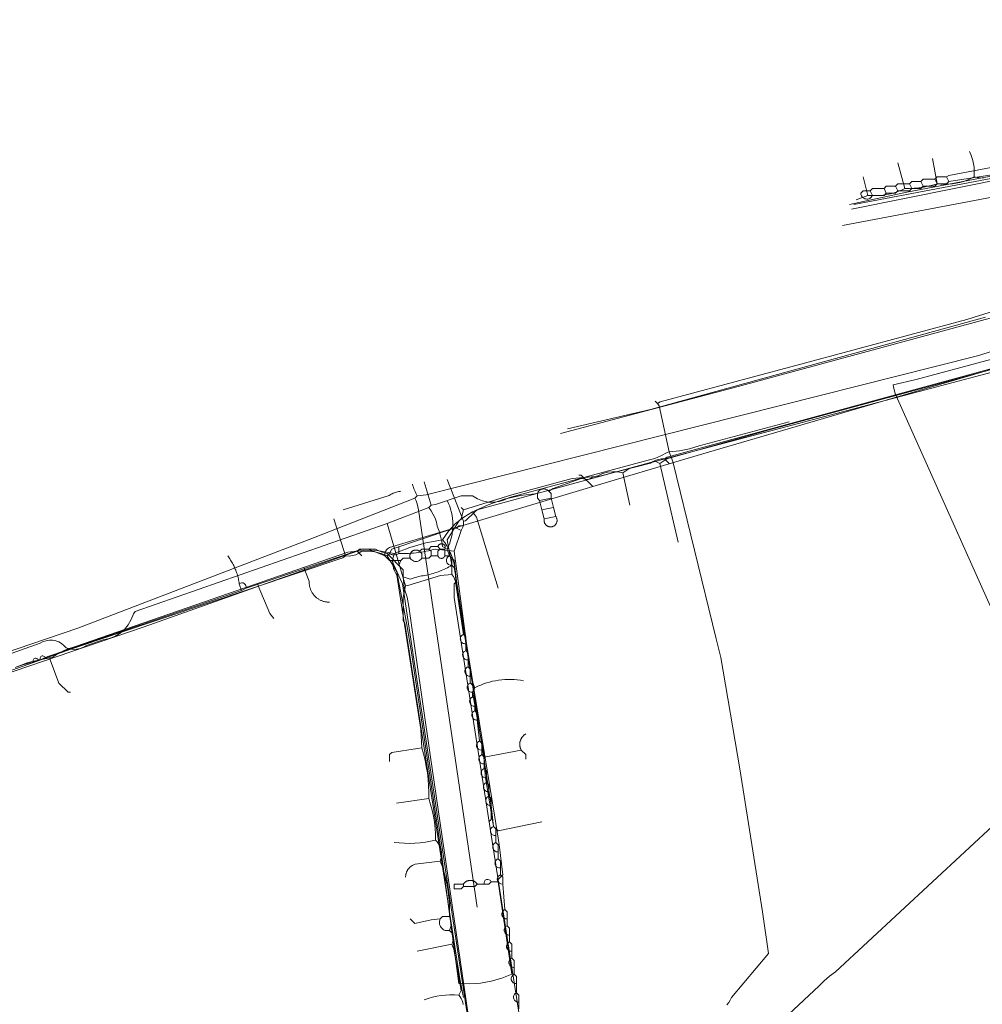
# Model space of a CAD drawing. Header units: inches. Extents: x 158416 to 160804, y 432611 to 437652.
# Tile 150 of 193: x 158845 to 158984, y 436529 to 436671. Entities that reach past the tile are written whole.
import ezdxf

# ---------------------------------------------------------------- set-up
doc = ezdxf.new("R2010")
doc.units = ezdxf.units.IN
doc.header["$MEASUREMENT"] = 0
doc.linetypes.add('COPIER_315', pattern=[0])
doc.linetypes.add('DASHDOT', pattern=[0])
for name, color, linetype in [('4.1-RIOOL-BESTAAND', 251, 'Continuous'), ('4.2-K&L-LAAGSPANNING', 10, 'Continuous'), ('4.2-K&L-LAGEDRUK GAS', 42, 'Continuous'), ('4.2-K&L-SIGNAAL KPN', 94, 'Continuous'), ('4.2-K&L-SIGNAAL UPC', 222, 'Continuous'), ('4.2-K&L-WATERLEIDING', 150, 'Continuous')]:
    doc.layers.add(name, color=color, linetype=linetype)

msp = doc.modelspace()

# ---------------------------------------------------------------- linework, layer by layer
at = {"layer": '4.1-RIOOL-BESTAAND', "color": 2, "linetype": 'COPIER_315', "lineweight": 0, "ltscale": 5}
for points in [[(158963.67, 436641, 0), (158992.64, 436646.46, 0), (159014, 436650.67, 0), (159016, 436650.67, 0), (159037.97, 436645.22, 0), (159038.34, 436645.08, 0), (159038.68, 436644.9, 0), (159039, 436644.67, 0)], [(158835.7, 436576.9, 0), (158853.37, 436582.9, 0), (158887.37, 436595.93, 0), (158902, 436601.67, 0), (158902.33, 436602, 0), (158903.64, 436602.13, 0), (158982.97, 436622.12, 0), (158983.36, 436622.22, 0), (158988.97, 436624.07, 0)], [(158911, 436542.67, 0), (158902.53, 436599.98, 0), (158902.45, 436600.42, 0), (158902.33, 436600.85, 0), (158902.18, 436601.26, 0), (158902, 436601.67, 0)]]:
    msp.add_polyline3d(points, dxfattribs=at)
msp.add_arc((158907.3, 436604.95), 5.77, 192.8583, 210.7445, dxfattribs=at)
at = {"layer": '4.2-K&L-LAAGSPANNING', "linetype": 'DASHDOT', "lineweight": 0, "ltscale": 2}
msp.add_line((158899.67, 436592), (158900, 436592.67), dxfattribs=at)
for points in [[(158965, 436643.33, 0), (158995.31, 436649.47, 0)], [(158989.7, 436621.57, 0), (158944.03, 436608.22, 0), (158927.67, 436603.33, 0), (158898.36, 436594.55, 0), (158898.19, 436594.47, 0), (158898.04, 436594.36, 0), (158897.91, 436594.22, 0), (158897.8, 436594.07, 0), (158897.72, 436593.89, 0), (158897.67, 436593.71, 0), (158897.65, 436593.52, 0), (158897.67, 436593.33, 0)], [(158927.67, 436603.33, 0), (158926, 436605, 0), (158925.67, 436605, 0)], [(158901.33, 436593, 0), (158901.31, 436593.06, 0), (158901.3, 436593.11, 0), (158901.29, 436593.17, 0), (158901.28, 436593.23, 0), (158901.27, 436593.29, 0), (158901.27, 436593.35, 0), (158901.28, 436593.41, 0), (158901.29, 436593.47, 0), (158901.3, 436593.52, 0), (158901.32, 436593.58, 0), (158901.34, 436593.64, 0), (158901.36, 436593.69, 0), (158901.39, 436593.74, 0), (158901.42, 436593.79, 0), (158901.45, 436593.84, 0), (158901.49, 436593.89, 0), (158901.53, 436593.93, 0), (158901.57, 436593.97, 0), (158901.62, 436594.01, 0), (158901.67, 436594.04, 0), (158901.72, 436594.07, 0), (158901.77, 436594.1, 0), (158901.83, 436594.12, 0), (158901.88, 436594.14, 0), (158901.94, 436594.16, 0), (158902, 436594.17, 0), (158902.06, 436594.18, 0), (158902.11, 436594.18, 0), (158902.17, 436594.18, 0), (158902.23, 436594.17, 0), (158902.29, 436594.17, 0), (158902.35, 436594.15, 0), (158902.41, 436594.14, 0), (158902.46, 436594.12, 0), (158902.52, 436594.09, 0), (158902.57, 436594.07, 0), (158902.62, 436594.03, 0), (158902.67, 436594, 0), (158903, 436594.33, 0), (158904, 436594.33, 0), (158904.33, 436594.67, 0), (158905.33, 436594.67, 0), (158905.34, 436594.71, 0), (158905.36, 436594.75, 0), (158905.38, 436594.8, 0), (158905.4, 436594.84, 0), (158905.43, 436594.87, 0), (158905.46, 436594.91, 0), (158905.49, 436594.94, 0), (158905.52, 436594.97, 0), (158905.56, 436595, 0), (158905.6, 436595.02, 0), (158905.64, 436595.04, 0), (158905.68, 436595.06, 0), (158905.73, 436595.07, 0), (158905.77, 436595.08, 0), (158905.82, 436595.08, 0), (158905.86, 436595.09, 0), (158905.91, 436595.08, 0), (158905.95, 436595.08, 0), (158906, 436595.07, 0), (158906.04, 436595.05, 0), (158906.08, 436595.03, 0), (158906.12, 436595.01, 0), (158906.16, 436594.99, 0), (158906.2, 436594.96, 0), (158906.23, 436594.93, 0), (158906.26, 436594.89, 0), (158906.29, 436594.86, 0), (158906.31, 436594.82, 0), (158906.33, 436594.78, 0), (158906.35, 436594.73, 0), (158906.36, 436594.69, 0), (158906.37, 436594.65, 0), (158906.38, 436594.6, 0), (158906.38, 436594.55, 0), (158906.38, 436594.51, 0), (158906.37, 436594.46, 0), (158906.36, 436594.42, 0), (158906.35, 436594.38, 0), (158906.33, 436594.33, 0)], [(158920.53, 436504.98, 0), (158907.67, 436587.33, 0), (158907.67, 436589.33, 0), (158908, 436589.67, 0), (158907.67, 436592.67, 0), (158907, 436593.33, 0), (158906.33, 436593.33, 0), (158906.33, 436594.33, 0), (158905.67, 436594.33, 0), (158905.33, 436594.67, 0)], [(158844.5, 436577.28, 0), (158845.32, 436577.57, 0), (158846.15, 436577.81, 0), (158847, 436578, 0), (158847.67, 436578.33, 0), (158848, 436578.33, 0), (158848.67, 436578.67, 0), (158849.37, 436578.93, 0), (158876.7, 436588.27, 0), (158877, 436588.33, 0), (158877.67, 436588.67, 0), (158880.97, 436589.77, 0), (158894.33, 436594.33, 0), (158895.33, 436594.33, 0), (158897.67, 436593.33, 0), (158898.33, 436592.67, 0), (158900, 436592.67, 0), (158900.33, 436593, 0), (158901.33, 436593, 0), (158901.43, 436592.87, 0), (158901.55, 436592.75, 0), (158901.69, 436592.65, 0), (158901.84, 436592.58, 0), (158902, 436592.54, 0), (158902.17, 436592.53, 0), (158902.33, 436592.54, 0), (158902.49, 436592.58, 0), (158902.65, 436592.65, 0), (158902.78, 436592.75, 0), (158902.9, 436592.87, 0), (158903, 436593, 0), (158904, 436593, 0), (158904.33, 436593.33, 0), (158905.33, 436593.33, 0), (158905.37, 436593.25, 0), (158905.42, 436593.18, 0), (158905.47, 436593.11, 0), (158905.54, 436593.06, 0), (158905.62, 436593.02, 0), (158905.7, 436592.99, 0), (158905.79, 436592.97, 0), (158905.88, 436592.97, 0), (158905.96, 436592.99, 0), (158906.05, 436593.02, 0), (158906.12, 436593.06, 0), (158906.19, 436593.11, 0), (158906.25, 436593.18, 0), (158906.3, 436593.25, 0), (158906.33, 436593.33, 0)], [(158877, 436588.33, 0), (158876.67, 436589.33, 0), (158876.64, 436589.51, 0), (158876.61, 436589.69, 0), (158876.58, 436589.87, 0), (158876.54, 436590.05, 0), (158876.5, 436590.23, 0), (158876.45, 436590.41, 0), (158876.4, 436590.58, 0), (158876.35, 436590.76, 0), (158876.29, 436590.93, 0), (158876.23, 436591.1, 0), (158876.17, 436591.27, 0), (158876.1, 436591.44, 0), (158876.03, 436591.61, 0), (158875.95, 436591.78, 0), (158875.87, 436591.94, 0), (158875.79, 436592.1, 0), (158875.7, 436592.27, 0), (158875.61, 436592.42, 0), (158875.52, 436592.58, 0), (158875.42, 436592.74, 0), (158875.32, 436592.89, 0), (158875.22, 436593.04, 0), (158875.11, 436593.19, 0), (158875, 436593.33, 0)], [(158903, 436593, 0), (158903, 436593.67, 0), (158902.67, 436594, 0)], [(158904.33, 436593.33, 0), (158904.33, 436594, 0), (158904, 436594.33, 0)], [(158905.33, 436593.33, 0), (158905.33, 436594, 0), (158905.67, 436594.33, 0)], [(158877.33, 436481.67, 0), (158877.67, 436482, 0), (158877.88, 436481.87, 0), (158878.11, 436481.78, 0), (158878.36, 436481.73, 0), (158878.6, 436481.72, 0), (158878.85, 436481.75, 0), (158879.09, 436481.82, 0), (158879.31, 436481.92, 0), (158879.52, 436482.06, 0), (158879.7, 436482.23, 0), (158885.63, 436484.43, 0), (158911, 436494, 0), (158913.67, 436498.67, 0), (158913.14, 436502.69, 0), (158912.14, 436510.02, 0), (158900.2, 436589.31, 0), (158898.67, 436592.67, 0)]]:
    msp.add_polyline3d(points, dxfattribs=at)
for centre, radius, start, end in [((158877.04, 436588.81), 0.645, 347.5648, 125.0583), ((158848.31, 436578.54), 0.375, 20.181, 212.9617), ((158847.31, 436578.2), 0.375, 20.1124, 213.0051)]:
    msp.add_arc(centre, radius, start, end, dxfattribs=at)
at = {"layer": '4.2-K&L-LAGEDRUK GAS', "linetype": 'Continuous', "lineweight": 0, "ltscale": 15}
for p, q in [((158938.67, 436606.67), (158938, 436607.33)), ((158894.33, 436593.33), (158893.67, 436594))]:
    msp.add_line(p, q, dxfattribs=at)
for points in [[(158965.33, 436644, 0), (159000.33, 436650.67, 0)], [(158924, 436611.67, 0), (158935.97, 436614.46, 0), (158984.3, 436627.77, 0)], [(158909, 436600, 0), (158915.97, 436602.12, 0), (158924.68, 436604.51, 0), (158928.65, 436604.82, 0), (158935.97, 436606.73, 0), (158936.37, 436606.93, 0), (158936.75, 436607.12, 0), (158937.16, 436607.25, 0), (158937.57, 436607.32, 0), (158938, 436607.33, 0), (158938.37, 436607.57, 0), (158990.69, 436621.87, 0), (158991.97, 436622.13, 0), (158992.75, 436622.33, 0), (158993.52, 436622.58, 0), (158994.27, 436622.87, 0), (158995, 436623.21, 0), (158995.7, 436623.6, 0), (158996, 436623.67, 0)], [(158912.67, 436555, 0), (158913, 436555.33, 0), (158913, 436557.33, 0), (158907.86, 436590.65, 0), (158907.67, 436591.67, 0), (158907.33, 436592, 0), (158906.67, 436595.67, 0), (158908.33, 436598.33, 0), (158908.67, 436598.67, 0), (158909, 436600, 0), (158908.67, 436600.33, 0)], [(158910.86, 436519.32, 0), (158904.21, 436564.64, 0), (158901.14, 436586.02, 0), (158900.9, 436587.38, 0), (158900.47, 436588.69, 0), (158900.33, 436590.33, 0), (158900.33, 436591.33, 0), (158898, 436593.67, 0), (158897.14, 436593.93, 0), (158896.33, 436594.33, 0), (158894, 436594.33, 0), (158893.67, 436594, 0), (158862.97, 436583.1, 0), (158831.63, 436572.43, 0)], [(158900.33, 436590.33, 0), (158901.33, 436590, 0), (158902.03, 436590.22, 0), (158902.97, 436590.45, 0), (158903.21, 436590.48, 0), (158903.46, 436590.52, 0), (158903.7, 436590.57, 0), (158903.94, 436590.62, 0), (158904.18, 436590.67, 0), (158904.42, 436590.73, 0), (158904.65, 436590.8, 0), (158904.89, 436590.87, 0), (158905.12, 436590.95, 0), (158905.35, 436591.03, 0), (158905.58, 436591.12, 0), (158905.81, 436591.21, 0), (158906.03, 436591.31, 0), (158906.26, 436591.41, 0), (158906.48, 436591.52, 0), (158906.7, 436591.63, 0), (158906.91, 436591.75, 0), (158907.12, 436591.87, 0), (158907.33, 436592, 0)]]:
    msp.add_polyline3d(points, dxfattribs=at)
at = {"layer": '4.2-K&L-SIGNAAL KPN', "linetype": 'Continuous', "lineweight": 0, "ltscale": 1.75}
for p, q in [((158975.33, 436646.67), (158975, 436647.33)), ((158977.33, 436647), (158977, 436647.67)), ((158979, 436647.33), (158978.67, 436648)), ((158968, 436645.33), (158967.67, 436646)), ((158970, 436645.67), (158969.67, 436646.33)), ((158971.67, 436646), (158971.33, 436646.67)), ((158973.67, 436646.33), (158973.33, 436647)), ((158892, 436593.33), (158890.33, 436598.67)), ((158908.67, 436597), (158908, 436597.33)), ((158899.67, 436593.67), (158899.67, 436594.67))]:
    msp.add_line(p, q, dxfattribs=at)
for points in [[(158909, 436598.33, 0), (158909.3, 436598.4, 0), (158910.67, 436599.67, 0), (158911, 436600, 0), (158927.7, 436604.55, 0), (158932.3, 436605.78, 0), (158989.97, 436621.1, 0), (159009, 436627.67, 0), (159010.31, 436627.79, 0), (159036.3, 436636.77, 0), (159036.7, 436636.93, 0), (159097.63, 436661.07, 0), (159119.33, 436670.33, 0), (159119.67, 436670.67, 0)], [(158923, 436611, 0), (158948.64, 436617.78, 0), (158986.03, 436627.93, 0), (159005.63, 436634.73, 0), (159005.84, 436634.78, 0), (159006.05, 436634.8, 0), (159006.26, 436634.78, 0), (159006.47, 436634.74, 0), (159006.67, 436634.67, 0), (159007, 436635, 0), (159085.3, 436665.1, 0), (159085.67, 436665.25, 0), (159086.01, 436665.44, 0), (159086.33, 436665.67, 0), (159086.59, 436665.68, 0), (159086.85, 436665.73, 0), (159087.09, 436665.83, 0), (159087.31, 436665.96, 0), (159087.5, 436666.13, 0), (159087.67, 436666.33, 0)], [(158988.64, 436648.8, 0), (158979, 436647.33, 0), (158978.67, 436647, 0), (158977.33, 436647, 0), (158977, 436646.67, 0), (158975.33, 436646.67, 0), (158975, 436646.33, 0), (158973.67, 436646.33, 0), (158973.33, 436646, 0), (158971.67, 436646, 0), (158971.33, 436645.67, 0), (158970, 436645.67, 0), (158969.67, 436645.33, 0), (158968, 436645.33, 0), (158967.93, 436645.2, 0), (158967.84, 436645.08, 0), (158967.73, 436644.98, 0), (158967.61, 436644.89, 0), (158967.47, 436644.83, 0), (158967.33, 436644.8, 0), (158967.18, 436644.79, 0), (158967.03, 436644.81, 0), (158966.88, 436644.85, 0), (158966.75, 436644.91, 0), (158966.63, 436645, 0), (158966.53, 436645.11, 0), (158966.44, 436645.24, 0), (158966.38, 436645.37, 0), (158966.34, 436645.52, 0), (158966.33, 436645.67, 0), (158966.67, 436646, 0), (158967.67, 436646, 0), (158968, 436646.33, 0), (158969.67, 436646.33, 0), (158970, 436646.67, 0), (158971.33, 436646.67, 0), (158971.67, 436647, 0), (158973.33, 436647, 0), (158973.67, 436647.33, 0), (158975, 436647.33, 0), (158975.33, 436647.67, 0), (158977, 436647.67, 0), (158977.33, 436648, 0), (158978.67, 436648, 0), (158979.03, 436648.22, 0), (159009.03, 436653.87, 0)], [(158819.7, 436568.23, 0), (158852.37, 436579.9, 0), (158891.63, 436593.07, 0), (158892, 436593.33, 0), (158892.5, 436593.31, 0), (158892.99, 436593.37, 0), (158893.47, 436593.5, 0), (158893.92, 436593.72, 0), (158894.33, 436594, 0), (158895.27, 436594.02, 0), (158896.21, 436593.91, 0), (158897.12, 436593.68, 0), (158898, 436593.33, 0), (158899.4, 436591.03, 0), (158900.8, 436583.69, 0), (158901.47, 436579.69, 0), (158905.81, 436550.69, 0), (158908.33, 436531.67, 0), (158909.91, 436531.61, 0), (158911.48, 436531.72, 0), (158913.03, 436531.99, 0), (158914.54, 436532.42, 0), (158916, 436533, 0), (158914, 436546.33, 0), (158914, 436546.67, 0), (158914.67, 436547.33, 0), (158914.14, 436551.69, 0), (158913.53, 436555.64, 0), (158909.47, 436580.69, 0), (158907.67, 436594, 0), (158908.67, 436597, 0), (158909, 436597.67, 0), (158909, 436598.33, 0), (158906.67, 436604.33, 0)], [(158898, 436593.33, 0), (158898.33, 436593.67, 0), (158898.67, 436594.33, 0), (158907.37, 436597.23, 0), (158908, 436597.33, 0), (158908.33, 436597.67, 0), (158909, 436597.67, 0)], [(158898.33, 436593.67, 0), (158898.41, 436593.62, 0), (158898.5, 436593.58, 0), (158898.59, 436593.54, 0), (158898.68, 436593.52, 0), (158898.77, 436593.49, 0), (158898.86, 436593.48, 0), (158898.95, 436593.47, 0), (158899.05, 436593.47, 0), (158899.14, 436593.48, 0), (158899.23, 436593.49, 0), (158899.32, 436593.52, 0), (158899.41, 436593.54, 0), (158899.5, 436593.58, 0), (158899.59, 436593.62, 0), (158899.67, 436593.67, 0), (158900.03, 436593.66, 0), (158900.39, 436593.67, 0), (158900.75, 436593.68, 0), (158901.1, 436593.69, 0), (158901.46, 436593.72, 0), (158901.82, 436593.75, 0), (158902.18, 436593.79, 0), (158902.54, 436593.83, 0), (158902.89, 436593.88, 0), (158903.25, 436593.94, 0), (158903.6, 436594.01, 0), (158903.95, 436594.08, 0), (158904.3, 436594.16, 0), (158904.65, 436594.24, 0), (158905, 436594.33, 0), (158907.67, 436594, 0)], [(158909, 436545.67, 0), (158908.67, 436545.33, 0), (158907.67, 436545.33, 0), (158907.67, 436546, 0), (158909, 436546, 0), (158909.03, 436546.05, 0), (158909.07, 436546.09, 0), (158909.1, 436546.13, 0), (158909.14, 436546.17, 0), (158909.18, 436546.21, 0), (158909.22, 436546.25, 0), (158909.27, 436546.29, 0), (158909.31, 436546.32, 0), (158909.36, 436546.35, 0), (158909.41, 436546.38, 0), (158909.46, 436546.41, 0), (158909.51, 436546.43, 0), (158909.56, 436546.45, 0), (158909.61, 436546.47, 0), (158909.67, 436546.49, 0), (158909.72, 436546.5, 0), (158909.78, 436546.51, 0), (158909.83, 436546.52, 0), (158909.89, 436546.53, 0), (158909.94, 436546.53, 0), (158910, 436546.54, 0), (158910.06, 436546.53, 0), (158910.11, 436546.53, 0), (158910.17, 436546.52, 0), (158910.22, 436546.51, 0), (158910.28, 436546.5, 0), (158910.33, 436546.49, 0), (158910.39, 436546.47, 0), (158910.44, 436546.45, 0), (158910.49, 436546.43, 0), (158910.54, 436546.41, 0), (158910.59, 436546.38, 0), (158910.64, 436546.35, 0), (158910.69, 436546.32, 0), (158910.73, 436546.29, 0), (158910.78, 436546.25, 0), (158910.82, 436546.21, 0), (158910.86, 436546.17, 0), (158910.9, 436546.13, 0), (158910.93, 436546.09, 0), (158910.97, 436546.05, 0), (158911, 436546, 0)], [(158909, 436546, 0), (158909, 436545.67, 0), (158910.67, 436545.67, 0), (158911, 436546, 0), (158912, 436546, 0), (158912.67, 436546, 0), (158913, 436546.33, 0), (158914, 436546.33, 0)]]:
    msp.add_polyline3d(points, dxfattribs=at)
msp.add_arc((158912.5, 436546.16), 0.527, 18.9572, 197.898, dxfattribs=at)
at = {"layer": '4.2-K&L-SIGNAAL UPC', "linetype": 'Continuous', "lineweight": 0, "ltscale": 1.75}
for p, q in [((158972.67, 436646.33), (158971.67, 436650)), ((158977.33, 436647), (158976.67, 436650.67)), ((158967.33, 436645.33), (158966.67, 436648)), ((158940, 436595.33), (158937.33, 436606.67)), ((158933, 436600.67), (158932, 436605.33)), ((158920, 436601.33), (158921.67, 436601.67)), ((158920.33, 436600), (158922, 436600.33)), ((158920.67, 436598.67), (158922.33, 436599)), ((158912, 436564.33), (158917.33, 436565.33)), ((158899.33, 436557.67), (158904, 436558.33)), ((158902.33, 436536.33), (158907.33, 436537.33))]:
    msp.add_line(p, q, dxfattribs=at)
for points in [[(158965.67, 436644.67, 0), (158967.33, 436645.33, 0), (158967.88, 436645.29, 0), (158968.43, 436645.29, 0), (158968.98, 436645.31, 0), (158969.53, 436645.37, 0), (158970.07, 436645.45, 0), (158970.61, 436645.57, 0), (158971.14, 436645.71, 0), (158971.66, 436645.89, 0), (158972.17, 436646.1, 0), (158972.67, 436646.33, 0), (158973.34, 436646.34, 0), (158974.02, 436646.37, 0), (158974.69, 436646.43, 0), (158975.36, 436646.53, 0), (158976.03, 436646.66, 0), (158976.68, 436646.81, 0), (158977.33, 436647, 0), (158977.88, 436646.95, 0), (158978.43, 436646.93, 0), (158978.98, 436646.95, 0), (158979.53, 436647, 0), (158980.08, 436647.08, 0), (158980.62, 436647.2, 0), (158981.15, 436647.35, 0), (158981.67, 436647.54, 0), (158982.17, 436647.75, 0), (158982.67, 436648, 0), (158983.1, 436647.91, 0), (158983.53, 436647.85, 0), (158983.97, 436647.83, 0)], [(158844.37, 436577.23, 0), (158846.08, 436577.89, 0), (158847.86, 436578.37, 0), (158849.67, 436578.67, 0), (158850.71, 436579.35, 0), (158851.84, 436579.89, 0), (158853.03, 436580.27, 0), (158892.35, 436593.85, 0), (158894.57, 436594.13, 0), (158896.8, 436594.07, 0), (158899, 436593.67, 0), (158901.26, 436594.56, 0), (158903.6, 436595.23, 0), (158906, 436595.67, 0), (158906.85, 436596.9, 0), (158907.87, 436597.99, 0), (158909.04, 436598.92, 0), (158910.33, 436599.67, 0), (158912.55, 436600.7, 0), (158914.86, 436601.5, 0), (158917.24, 436602.04, 0), (158919.67, 436602.33, 0), (158919.74, 436602.49, 0), (158919.83, 436602.63, 0), (158919.95, 436602.75, 0), (158920.09, 436602.85, 0), (158920.24, 436602.92, 0), (158920.41, 436602.97, 0), (158920.57, 436602.99, 0), (158920.74, 436602.98, 0), (158920.91, 436602.94, 0), (158921.07, 436602.87, 0), (158921.21, 436602.78, 0), (158921.33, 436602.67, 0), (158921.97, 436603.07, 0), (158926, 436604.5, 0), (158927, 436604.33, 0), (158927.66, 436604.67, 0), (158928.37, 436604.9, 0), (158929.05, 436605.2, 0), (158929.77, 436605.39, 0), (158930.52, 436605.48, 0), (158931.26, 436605.46, 0), (158932, 436605.33, 0), (158933, 436606, 0), (158936.67, 436607, 0), (158937.33, 436606.67, 0), (158938.33, 436607.33, 0), (158951.63, 436611.1, 0), (158952.97, 436611.45, 0), (158991.37, 436621.9, 0)], [(158891.67, 436600, 0), (158898.3, 436602.07, 0), (158898.44, 436602.15, 0), (158898.59, 436602.23, 0), (158898.74, 436602.3, 0), (158898.89, 436602.37, 0), (158899.04, 436602.43, 0), (158899.2, 436602.48, 0), (158899.35, 436602.53, 0), (158899.51, 436602.57, 0), (158899.67, 436602.61, 0), (158899.84, 436602.64, 0), (158900, 436602.67, 0)], [(158919.67, 436602.33, 0), (158919.67, 436601.67, 0), (158920, 436601.33, 0), (158920.33, 436600, 0), (158920.67, 436598.67, 0), (158920.65, 436598.61, 0), (158920.65, 436598.55, 0), (158920.64, 436598.48, 0), (158920.64, 436598.42, 0), (158920.65, 436598.36, 0), (158920.65, 436598.3, 0), (158920.67, 436598.24, 0), (158920.68, 436598.18, 0), (158920.7, 436598.12, 0), (158920.72, 436598.07, 0), (158920.75, 436598.01, 0), (158920.78, 436597.96, 0), (158920.82, 436597.91, 0), (158920.85, 436597.86, 0), (158920.89, 436597.81, 0), (158920.94, 436597.77, 0), (158920.98, 436597.73, 0), (158921.03, 436597.69, 0), (158921.08, 436597.66, 0), (158921.14, 436597.63, 0), (158921.19, 436597.6, 0), (158921.25, 436597.58, 0), (158921.31, 436597.56, 0), (158921.36, 436597.54, 0), (158921.42, 436597.53, 0), (158921.49, 436597.52, 0), (158921.55, 436597.52, 0), (158921.61, 436597.52, 0), (158921.67, 436597.52, 0), (158921.73, 436597.53, 0), (158921.79, 436597.54, 0), (158921.85, 436597.56, 0), (158921.91, 436597.58, 0), (158921.96, 436597.6, 0), (158922.02, 436597.63, 0), (158922.07, 436597.66, 0), (158922.12, 436597.69, 0), (158922.17, 436597.73, 0), (158922.22, 436597.77, 0), (158922.26, 436597.81, 0), (158922.3, 436597.86, 0), (158922.34, 436597.91, 0), (158922.37, 436597.96, 0), (158922.4, 436598.01, 0), (158922.43, 436598.07, 0), (158922.45, 436598.12, 0), (158922.47, 436598.18, 0), (158922.49, 436598.24, 0), (158922.5, 436598.3, 0), (158922.51, 436598.36, 0), (158922.51, 436598.42, 0), (158922.51, 436598.49, 0), (158922.51, 436598.55, 0), (158922.5, 436598.61, 0), (158922.49, 436598.67, 0), (158922.47, 436598.73, 0), (158922.45, 436598.79, 0), (158922.43, 436598.84, 0), (158922.4, 436598.9, 0), (158922.37, 436598.95, 0), (158922.33, 436599, 0), (158922, 436600.33, 0), (158921.67, 436601.67, 0), (158921.67, 436602.33, 0), (158921.33, 436602.67, 0)], [(158914, 436588.67, 0), (158910.87, 436598.93, 0), (158910.33, 436599.67, 0)], [(158906, 436595.67, 0), (158906.32, 436595.25, 0), (158906.61, 436594.81, 0), (158906.87, 436594.35, 0), (158907.1, 436593.88, 0), (158907.3, 436593.4, 0), (158907.48, 436592.9, 0), (158907.62, 436592.4, 0), (158907.73, 436591.88, 0), (158907.8, 436591.36, 0), (158907.85, 436590.84, 0), (158907.86, 436590.31, 0), (158908.19, 436587.98, 0), (158910.22, 436575.4, 0), (158910.67, 436574.33, 0), (158910.33, 436573.67, 0), (158911.9, 436564.97, 0), (158912, 436564.33, 0), (158912.15, 436561.68, 0), (158913.33, 436554.33, 0), (158914, 436553.67, 0), (158920.33, 436555, 0)], [(158907, 436539.33, 0), (158907.11, 436539.61, 0), (158907.19, 436539.89, 0), (158907.23, 436540.19, 0), (158907.23, 436540.48, 0), (158907.19, 436540.77, 0), (158907.11, 436541.06, 0), (158907, 436541.33, 0), (158907.01, 436542.24, 0), (158906.98, 436543.15, 0), (158906.91, 436544.05, 0), (158906.8, 436544.95, 0), (158906.65, 436545.85, 0), (158906.46, 436546.73, 0), (158906.23, 436547.61, 0), (158905.97, 436548.48, 0), (158905.67, 436549.33, 0), (158905.76, 436549.64, 0), (158905.82, 436549.96, 0), (158905.85, 436550.29, 0), (158905.83, 436550.61, 0), (158905.78, 436550.93, 0), (158905.69, 436551.25, 0), (158905.57, 436551.55, 0), (158905.41, 436551.83, 0), (158905.22, 436552.09, 0), (158905, 436552.33, 0), (158904.98, 436553.21, 0), (158904.92, 436554.08, 0), (158904.82, 436554.94, 0), (158904.67, 436555.8, 0), (158904.49, 436556.66, 0), (158904.27, 436557.5, 0), (158904, 436558.33, 0), (158904.01, 436559.26, 0), (158903.97, 436560.19, 0), (158903.91, 436561.12, 0), (158903.8, 436562.04, 0), (158903.65, 436562.96, 0), (158903.47, 436563.87, 0), (158903.25, 436564.77, 0), (158903, 436565.67, 0), (158902.85, 436568.32, 0), (158899.39, 436590.56, 0), (158899.21, 436590.87, 0), (158899.06, 436591.2, 0), (158898.94, 436591.54, 0), (158898.86, 436591.89, 0), (158898.81, 436592.25, 0), (158898.8, 436592.61, 0), (158898.83, 436592.97, 0), (158898.9, 436593.32, 0), (158899, 436593.67, 0)], [(158889.67, 436586.67, 0), (158889.56, 436586.67, 0), (158889.46, 436586.67, 0), (158889.35, 436586.68, 0), (158889.25, 436586.69, 0), (158889.15, 436586.71, 0), (158889.04, 436586.72, 0), (158888.94, 436586.75, 0), (158888.84, 436586.77, 0), (158888.74, 436586.8, 0), (158888.64, 436586.84, 0), (158888.54, 436586.88, 0), (158888.45, 436586.92, 0), (158888.35, 436586.96, 0), (158888.26, 436587.01, 0), (158888.17, 436587.06, 0), (158888.08, 436587.12, 0), (158887.99, 436587.17, 0), (158887.9, 436587.24, 0), (158887.82, 436587.3, 0), (158887.74, 436587.37, 0), (158887.66, 436587.44, 0), (158887.59, 436587.51, 0), (158887.52, 436587.59, 0), (158887.45, 436587.66, 0), (158887.38, 436587.75, 0), (158887.32, 436587.83, 0), (158887.26, 436587.91, 0), (158887.2, 436588, 0), (158887.14, 436588.09, 0), (158887.09, 436588.18, 0), (158887.05, 436588.28, 0), (158887, 436588.37, 0), (158886.96, 436588.47, 0), (158886.93, 436588.57, 0), (158886.89, 436588.67, 0), (158886.86, 436588.77, 0), (158886.84, 436588.87, 0), (158886.81, 436588.97, 0), (158886.8, 436589.07, 0), (158886.78, 436589.18, 0), (158886.77, 436589.28, 0), (158886.76, 436589.39, 0), (158886.76, 436589.49, 0), (158886.76, 436589.6, 0), (158886.77, 436589.7, 0), (158886, 436591.67, 0)], [(158881.67, 436584.33, 0), (158881.08, 436585.05, 0), (158879.4, 436589.03, 0), (158879.33, 436589.33, 0)], [(158852.33, 436573.67, 0), (158852, 436573.67, 0), (158850.67, 436575, 0), (158849.4, 436578.37, 0), (158849.33, 436578.67, 0)], [(158918, 436564, 0), (158918, 436564.67, 0), (158917.33, 436565.33, 0), (158917.3, 436565.4, 0), (158917.27, 436565.46, 0), (158917.25, 436565.53, 0), (158917.22, 436565.59, 0), (158917.2, 436565.66, 0), (158917.18, 436565.73, 0), (158917.17, 436565.8, 0), (158917.15, 436565.87, 0), (158917.14, 436565.94, 0), (158917.14, 436566.01, 0), (158917.13, 436566.08, 0), (158917.13, 436566.15, 0), (158917.13, 436566.22, 0), (158917.14, 436566.29, 0), (158917.14, 436566.36, 0), (158917.15, 436566.43, 0), (158917.16, 436566.5, 0), (158917.18, 436566.57, 0), (158917.2, 436566.63, 0), (158917.22, 436566.7, 0), (158917.24, 436566.77, 0), (158917.27, 436566.83, 0), (158917.3, 436566.9, 0), (158917.33, 436566.96, 0), (158917.36, 436567.02, 0), (158917.4, 436567.08, 0), (158917.44, 436567.14, 0), (158917.48, 436567.2, 0), (158917.52, 436567.26, 0), (158917.57, 436567.31, 0), (158917.61, 436567.36, 0), (158917.66, 436567.41, 0), (158917.72, 436567.46, 0), (158917.77, 436567.51, 0), (158917.82, 436567.55, 0), (158917.88, 436567.59, 0), (158917.94, 436567.63, 0), (158918, 436567.67, 0)], [(158898.33, 436563.67, 0), (158898.33, 436564.67, 0), (158898.67, 436565, 0), (158902.37, 436565.57, 0), (158903, 436565.67, 0)], [(158900.67, 436547, 0), (158900.67, 436547.08, 0), (158900.67, 436547.17, 0), (158900.68, 436547.25, 0), (158900.69, 436547.34, 0), (158900.71, 436547.42, 0), (158900.73, 436547.5, 0), (158900.75, 436547.59, 0), (158900.78, 436547.67, 0), (158900.81, 436547.75, 0), (158900.84, 436547.82, 0), (158900.88, 436547.9, 0), (158900.92, 436547.97, 0), (158900.96, 436548.05, 0), (158901.01, 436548.12, 0), (158901.06, 436548.19, 0), (158901.11, 436548.25, 0), (158901.17, 436548.32, 0), (158901.23, 436548.38, 0), (158901.29, 436548.44, 0), (158901.35, 436548.49, 0), (158901.42, 436548.55, 0), (158901.49, 436548.6, 0), (158901.56, 436548.64, 0), (158901.63, 436548.69, 0), (158901.7, 436548.73, 0), (158901.78, 436548.76, 0), (158901.86, 436548.8, 0), (158901.94, 436548.83, 0), (158902.02, 436548.86, 0), (158905.67, 436549.33, 0)], [(158901.33, 436541, 0), (158902, 436540.33, 0), (158904.36, 436540.87, 0), (158905.67, 436541, 0), (158906, 436541.33, 0), (158907, 436541.33, 0)], [(158908.97, 436528.64, 0), (158908.9, 436528.93, 0), (158908.8, 436529.22, 0), (158908.68, 436529.5, 0), (158908.52, 436529.76, 0), (158908.33, 436530, 0), (158908.67, 436530.67, 0), (158907.6, 436536.63, 0), (158907.33, 436537.33, 0), (158907.43, 436537.53, 0), (158907.5, 436537.74, 0), (158907.54, 436537.96, 0), (158907.55, 436538.17, 0), (158907.53, 436538.39, 0), (158907.48, 436538.61, 0), (158907.4, 436538.81, 0), (158907.29, 436539, 0), (158907.16, 436539.18, 0), (158907, 436539.33, 0), (158906.81, 436539.3, 0), (158906.62, 436539.29, 0), (158906.43, 436539.32, 0), (158906.24, 436539.38, 0), (158906.07, 436539.47, 0), (158905.92, 436539.59, 0), (158905.79, 436539.73, 0), (158905.68, 436539.89, 0), (158905.6, 436540.06, 0), (158905.55, 436540.25, 0), (158905.53, 436540.44, 0), (158905.55, 436540.64, 0), (158905.59, 436540.82, 0), (158905.67, 436541, 0)]]:
    msp.add_polyline3d(points, dxfattribs=at)
for centre, radius, start, end in [((158975.83, 436648.65), 6.87, 354.5631, 26.0441), ((158915.64, 436564.54), 10.98, 79.3539, 116.9064), ((158901.08, 436568.77), 16.89, 262.9341, 283.4228), ((158907.43, 436517.72), 12.31, 85.7737, 109.4187)]:
    msp.add_arc(centre, radius, start, end, dxfattribs=at)
at = {"layer": '4.2-K&L-WATERLEIDING', "linetype": 'Continuous', "lineweight": 0, "ltscale": 2}
msp.add_line((158904.33, 436600.67), (158903.33, 436604), dxfattribs=at)
for points in [[(158964.67, 436644, 0), (158972.97, 436645.78, 0), (158990.65, 436649.14, 0), (158992.64, 436649.47, 0), (159000, 436650.67, 0), (159000.67, 436651, 0), (159001, 436650.67, 0), (159008.02, 436651.86, 0), (159077.63, 436664.77, 0), (159083, 436666.33, 0)], [(158937, 436615.33, 0), (158937.37, 436615.57, 0), (158956.03, 436620.55, 0), (158956.97, 436620.78, 0), (158981.64, 436627.45, 0), (158998.03, 436632.57, 0)], [(158994.33, 436565.33, 0), (158971.6, 436615.97, 0), (158971.32, 436616.62, 0), (158971.12, 436617.3, 0), (158971, 436618, 0), (158974.3, 436618.78, 0), (158989.7, 436622.9, 0)], [(158946.99, 436528.61, 0), (158947.27, 436528.92, 0), (158947.49, 436529.28, 0), (158947.67, 436529.67, 0), (158953, 436536, 0), (158952.14, 436542.02, 0), (158948.86, 436562.64, 0), (158946.12, 436578.7, 0), (158945.46, 436581.36, 0), (158939.22, 436606.97, 0), (158938.67, 436608.33, 0), (158937.22, 436614.97, 0), (158937, 436615.33, 0), (158936.67, 436615.67, 0)], [(158824.03, 436572.23, 0), (158847.97, 436580.77, 0), (158848.38, 436580.97, 0), (158848.82, 436581.11, 0), (158849.28, 436581.17, 0), (158849.74, 436581.16, 0), (158850.19, 436581.08, 0), (158850.63, 436580.92, 0), (158851.03, 436580.7, 0), (158851.39, 436580.41, 0), (158851.7, 436580.07, 0), (158852.19, 436579.92, 0), (158852.7, 436579.86, 0), (158853.21, 436579.88, 0), (158853.72, 436579.98, 0), (158854.19, 436580.17, 0), (158854.63, 436580.43, 0), (158857.03, 436581.23, 0), (158857.89, 436581.4, 0), (158858.7, 436581.71, 0), (158859.45, 436582.16, 0), (158860.11, 436582.73, 0), (158860.67, 436583.4, 0), (158861.1, 436584.15, 0), (158861.4, 436584.97, 0), (158861.67, 436585.33, 0), (158898, 436598, 0), (158904, 436600.33, 0), (158904.33, 436600.67, 0), (158904.97, 436600.77, 0), (158908.67, 436602, 0), (158910.33, 436602, 0), (158911.02, 436601.57, 0), (158911.76, 436601.27, 0), (158912.55, 436601.1, 0), (158913.35, 436601.07, 0), (158914.15, 436601.17, 0), (158914.92, 436601.42, 0), (158915.64, 436601.78, 0), (158935.64, 436607.12, 0), (158936.59, 436607.39, 0), (158937.5, 436607.78, 0), (158938.37, 436608.27, 0), (158938.67, 436608.33, 0), (158940.15, 436608.47, 0), (158941.61, 436608.77, 0), (158943.03, 436609.22, 0), (158956, 436612.67, 0)], [(158917, 436528, 0), (158917, 436529, 0), (158916.88, 436528.99, 0), (158916.76, 436529.01, 0), (158916.65, 436529.04, 0), (158916.55, 436529.1, 0), (158916.45, 436529.17, 0), (158916.37, 436529.25, 0), (158916.3, 436529.35, 0), (158916.26, 436529.46, 0), (158916.23, 436529.58, 0), (158916.22, 436529.69, 0), (158916.23, 436529.81, 0), (158916.26, 436529.93, 0), (158916.31, 436530.03, 0), (158916.38, 436530.13, 0), (158916.46, 436530.21, 0), (158916.56, 436530.28, 0), (158916.67, 436530.33, 0), (158916.67, 436531.67, 0), (158916.67, 436532.67, 0), (158916.33, 436533, 0), (158916.33, 436534, 0), (158916.22, 436533.99, 0), (158916.1, 436534.01, 0), (158915.98, 436534.04, 0), (158915.88, 436534.1, 0), (158915.78, 436534.17, 0), (158915.7, 436534.25, 0), (158915.64, 436534.35, 0), (158915.59, 436534.46, 0), (158915.56, 436534.58, 0), (158915.55, 436534.69, 0), (158915.56, 436534.81, 0), (158915.6, 436534.93, 0), (158915.65, 436535.03, 0), (158915.71, 436535.13, 0), (158915.8, 436535.21, 0), (158915.89, 436535.28, 0), (158916, 436535.33, 0), (158916, 436536.33, 0), (158916, 436537.33, 0), (158915.67, 436537.67, 0), (158915.67, 436538.67, 0), (158915.55, 436538.66, 0), (158915.43, 436538.68, 0), (158915.32, 436538.71, 0), (158915.21, 436538.76, 0), (158915.12, 436538.83, 0), (158915.04, 436538.92, 0), (158914.97, 436539.02, 0), (158914.92, 436539.13, 0), (158914.89, 436539.24, 0), (158914.88, 436539.36, 0), (158914.9, 436539.48, 0), (158914.93, 436539.59, 0), (158914.98, 436539.7, 0), (158915.05, 436539.8, 0), (158915.13, 436539.88, 0), (158915.23, 436539.95, 0), (158915.33, 436540, 0), (158915.33, 436541, 0), (158915.33, 436542, 0), (158915, 436542.33, 0), (158914.67, 436546, 0), (158914.67, 436547, 0), (158914.33, 436547.33, 0), (158914.33, 436548.33, 0), (158914.22, 436548.33, 0), (158914.1, 436548.34, 0), (158913.98, 436548.38, 0), (158913.88, 436548.43, 0), (158913.78, 436548.5, 0), (158913.7, 436548.59, 0), (158913.64, 436548.69, 0), (158913.59, 436548.79, 0), (158913.56, 436548.91, 0), (158913.55, 436549.03, 0), (158913.56, 436549.15, 0), (158913.59, 436549.26, 0), (158913.64, 436549.37, 0), (158913.71, 436549.46, 0), (158913.8, 436549.55, 0), (158913.89, 436549.62, 0), (158914, 436549.67, 0), (158914, 436550.67, 0), (158914, 436551.67, 0), (158913.67, 436552, 0), (158913.67, 436553, 0), (158913.55, 436552.99, 0), (158913.43, 436553.01, 0), (158913.32, 436553.04, 0), (158913.21, 436553.1, 0), (158913.12, 436553.17, 0), (158913.04, 436553.25, 0), (158912.97, 436553.35, 0), (158912.92, 436553.46, 0), (158912.89, 436553.58, 0), (158912.89, 436553.69, 0), (158912.9, 436553.81, 0), (158912.93, 436553.93, 0), (158912.98, 436554.03, 0), (158913.05, 436554.13, 0), (158913.13, 436554.21, 0), (158913.23, 436554.28, 0), (158913.33, 436554.33, 0), (158913, 436557.33, 0), (158913, 436558.33, 0), (158912.67, 436558.67, 0), (158912.67, 436559.33, 0), (158912.55, 436559.33, 0), (158912.43, 436559.34, 0), (158912.32, 436559.38, 0), (158912.21, 436559.43, 0), (158912.12, 436559.5, 0), (158912.04, 436559.59, 0), (158911.97, 436559.69, 0), (158911.92, 436559.79, 0), (158911.89, 436559.91, 0), (158911.88, 436560.03, 0), (158911.9, 436560.15, 0), (158911.93, 436560.26, 0), (158911.98, 436560.37, 0), (158912.05, 436560.46, 0), (158912.13, 436560.55, 0), (158912.23, 436560.62, 0), (158912.33, 436560.67, 0), (158912.33, 436561.33, 0), (158912.33, 436562.33, 0), (158912, 436562.67, 0), (158912, 436563.33, 0), (158911.88, 436563.33, 0), (158911.76, 436563.34, 0), (158911.65, 436563.38, 0), (158911.55, 436563.43, 0), (158911.45, 436563.5, 0), (158911.37, 436563.59, 0), (158911.3, 436563.69, 0), (158911.26, 436563.79, 0), (158911.23, 436563.91, 0), (158911.22, 436564.03, 0), (158911.23, 436564.15, 0), (158911.26, 436564.26, 0), (158911.31, 436564.37, 0), (158911.38, 436564.46, 0), (158911.46, 436564.55, 0), (158911.56, 436564.62, 0), (158911.67, 436564.67, 0), (158911.67, 436565.33, 0), (158911.67, 436566.33, 0), (158911.33, 436566.67, 0), (158911, 436569.67, 0), (158910.88, 436569.66, 0), (158910.76, 436569.68, 0), (158910.65, 436569.71, 0), (158910.55, 436569.76, 0), (158910.45, 436569.83, 0), (158910.37, 436569.92, 0), (158910.3, 436570.02, 0), (158910.25, 436570.13, 0), (158910.23, 436570.24, 0), (158910.22, 436570.36, 0), (158910.23, 436570.48, 0), (158910.26, 436570.59, 0), (158910.31, 436570.7, 0), (158910.38, 436570.8, 0), (158910.46, 436570.88, 0), (158910.56, 436570.95, 0), (158910.67, 436571, 0), (158910.67, 436571.67, 0), (158910.67, 436572.67, 0), (158910.33, 436573, 0), (158910.33, 436573.67, 0), (158910.21, 436573.66, 0), (158910.1, 436573.68, 0), (158909.98, 436573.71, 0), (158909.88, 436573.76, 0), (158909.78, 436573.84, 0), (158909.7, 436573.92, 0), (158909.64, 436574.02, 0), (158909.59, 436574.13, 0), (158909.56, 436574.24, 0), (158909.55, 436574.36, 0), (158909.56, 436574.48, 0), (158909.59, 436574.59, 0), (158909.64, 436574.7, 0), (158909.71, 436574.8, 0), (158909.8, 436574.88, 0), (158909.89, 436574.95, 0), (158910, 436575, 0), (158910, 436576, 0), (158909.88, 436575.99, 0), (158909.76, 436576.01, 0), (158909.65, 436576.04, 0), (158909.55, 436576.1, 0), (158909.45, 436576.17, 0), (158909.37, 436576.25, 0), (158909.3, 436576.35, 0), (158909.26, 436576.46, 0), (158909.23, 436576.58, 0), (158909.22, 436576.69, 0), (158909.23, 436576.81, 0), (158909.26, 436576.93, 0), (158909.31, 436577.03, 0), (158909.38, 436577.13, 0), (158909.46, 436577.21, 0), (158909.56, 436577.28, 0), (158909.67, 436577.33, 0), (158909.67, 436578.33, 0), (158909.67, 436579.33, 0), (158909.33, 436579.67, 0), (158909.33, 436580.67, 0), (158909.21, 436580.66, 0), (158909.1, 436580.68, 0), (158908.98, 436580.71, 0), (158908.88, 436580.76, 0), (158908.78, 436580.84, 0), (158908.7, 436580.92, 0), (158908.64, 436581.02, 0), (158908.59, 436581.13, 0), (158908.56, 436581.24, 0), (158908.55, 436581.36, 0), (158908.56, 436581.48, 0), (158908.59, 436581.59, 0), (158908.64, 436581.7, 0), (158908.71, 436581.8, 0), (158908.8, 436581.88, 0), (158908.89, 436581.95, 0), (158909, 436582, 0), (158907.86, 436589.64, 0), (158907.74, 436590.01, 0), (158907.56, 436590.36, 0), (158907.33, 436590.67, 0), (158907.33, 436592, 0), (158907.33, 436593, 0), (158907, 436593.33, 0), (158906.67, 436594.33, 0), (158906, 436594.67, 0), (158905.89, 436595.43, 0), (158905.72, 436596.18, 0), (158905.5, 436596.91, 0), (158905.23, 436597.63, 0), (158905.1, 436598.22, 0), (158904.91, 436598.79, 0), (158904.66, 436599.33, 0), (158904.35, 436599.85, 0), (158904, 436600.33, 0)], [(158909, 436529.67, 0), (158908.47, 436532.36, 0), (158900.53, 436583.64, 0), (158900.33, 436584, 0), (158900.33, 436587.33, 0), (158900.67, 436589, 0), (158898, 436598, 0)], [(158900.67, 436589, 0), (158900.97, 436589.07, 0), (158905.69, 436590.53, 0), (158907.33, 436590.67, 0)], [(158909.33, 436580.67, 0), (158909.33, 436581.67, 0), (158909, 436582, 0)], [(158910, 436576, 0), (158910, 436577, 0), (158909.67, 436577.33, 0)], [(158911, 436569.67, 0), (158911, 436570.67, 0), (158910.67, 436571, 0)], [(158912, 436563.33, 0), (158912, 436564.33, 0), (158911.67, 436564.67, 0)], [(158912.67, 436559.33, 0), (158912.67, 436560.33, 0), (158912.33, 436560.67, 0)], [(158950, 436521.67, 0), (158960.33, 436531.33, 0), (158961.05, 436532.07, 0), (158961.83, 436532.73, 0), (158962.67, 436533.33, 0), (158990.67, 436559.33, 0)], [(158913.67, 436553, 0), (158913.67, 436554, 0), (158913.33, 436554.33, 0)], [(158914.33, 436548.33, 0), (158914.33, 436549.33, 0), (158914, 436549.67, 0)], [(158915.67, 436538.67, 0), (158915.67, 436539.67, 0), (158915.33, 436540, 0)], [(158916.33, 436534, 0), (158916.33, 436535, 0), (158916, 436535.33, 0)], [(158917, 436529, 0), (158917, 436530, 0), (158916.67, 436530.33, 0)]]:
    msp.add_polyline3d(points, dxfattribs=at)
for centre, radius, start, end in [((158899.4, 436597.83), 8.07, 334.2842, 25.7158), ((158907.24, 436592.69), 0.692, 110.6144, 277.4494), ((158909.58, 436579.02), 0.692, 110.5392, 277.5357), ((158909.28, 436574.11), 1.15, 337.1576, 50.9013), ((158910.58, 436572.35), 0.692, 110.5169, 277.5568), ((158911.58, 436566.02), 0.692, 110.5392, 277.5357), ((158912.24, 436562.02), 0.692, 110.5481, 277.5121), ((158912.91, 436558.02), 0.692, 110.5363, 277.5436), ((158913.91, 436551.35), 0.692, 110.514, 277.5647), ((158914.58, 436546.69), 0.692, 110.6057, 277.4729), ((158915.24, 436541.69), 0.692, 110.6144, 277.4494), ((158915.91, 436537.02), 0.692, 110.5363, 277.5436), ((158916.58, 436532.35), 0.692, 110.5169, 277.5568)]:
    msp.add_arc(centre, radius, start, end, dxfattribs=at)

doc.saveas('drawing.dxf')
